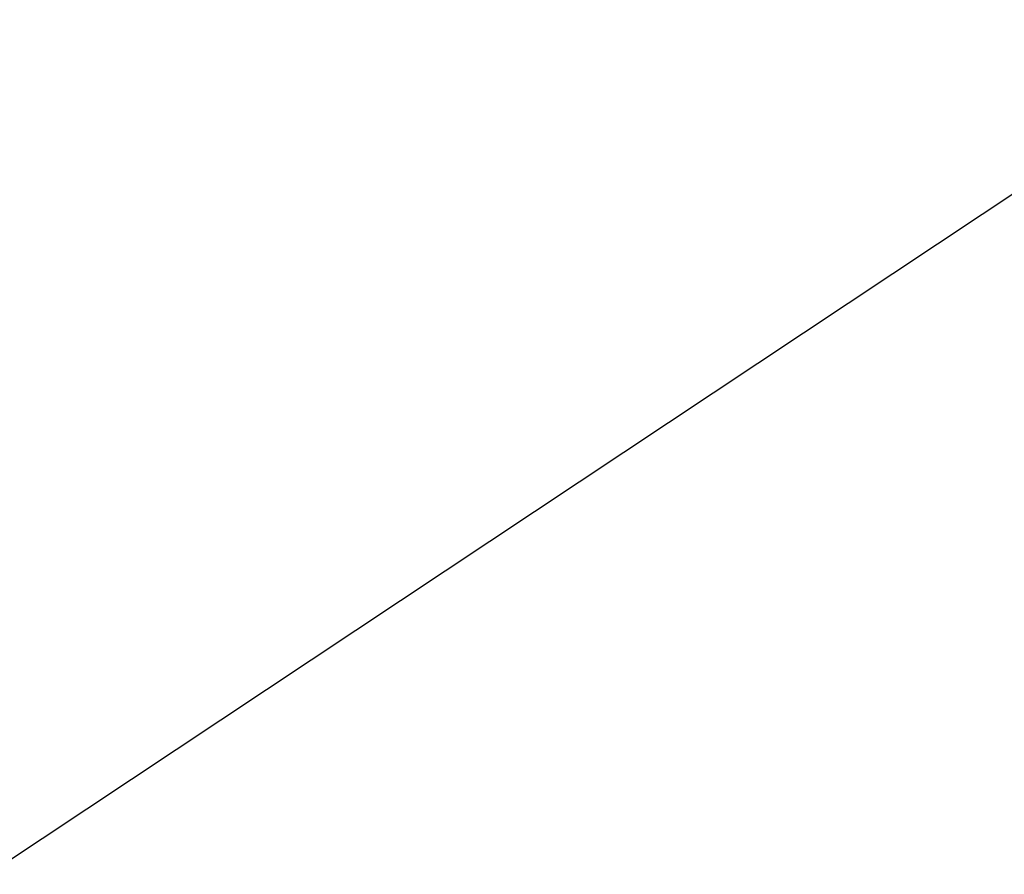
# Model space of a CAD drawing. Extents: x 0 to 370488, y 0 to 4202825.
# Tile 193 of 256: x 360284.1434 to 360284.2102, y 4200428.866 to 4200428.924. Entities that reach past the tile are written whole.
import ezdxf

# ---------------------------------------------------------------- set-up
doc = ezdxf.new("R2010")
doc.units = 0
doc.header["$LTSCALE"] = 0.5
doc.header["$MEASUREMENT"] = 0
doc.linetypes.add('CONTI', pattern=[0])
doc.layers.add('GORIZDEFAULT', color=32, linetype='CONTI')

msp = doc.modelspace()

# ---------------------------------------------------------------- linework, layer by layer
at = {"layer": 'GORIZDEFAULT', "color": 32}
msp.add_polyline3d([(360284.109657, 4200428.844973, 539.5), (360284.96, 4200429.410004, 539.5), (360286.53, 4200430.489998, 539.5), (360288.12, 4200431.610001, 539.5), (360289.68, 4200432.75, 539.5), (360291.18, 4200433.910004, 539.5), (360292.62, 4200435.07, 539.5), (360293.99, 4200436.220001, 539.5), (360295.26, 4200437.349998, 539.5), (360296.45, 4200438.449997, 539.5), (360297.53, 4200439.5, 539.5), (360298.5, 4200440.5, 539.5), (360299.35, 4200441.43, 539.5), (360300.12, 4200442.330002, 539.5), (360300.83, 4200443.220001, 539.5)], dxfattribs=at)
msp.add_polyline3d([(360284.109657, 4200428.844973, 539.5), (360284.96, 4200429.410004, 539.5), (360286.53, 4200430.489998, 539.5), (360288.12, 4200431.610001, 539.5), (360289.68, 4200432.75, 539.5), (360291.18, 4200433.910004, 539.5), (360292.62, 4200435.07, 539.5), (360293.99, 4200436.220001, 539.5), (360295.26, 4200437.349998, 539.5), (360296.45, 4200438.449997, 539.5), (360297.53, 4200439.5, 539.5), (360298.5, 4200440.5, 539.5), (360299.35, 4200441.43, 539.5), (360300.12, 4200442.330002, 539.5), (360300.83, 4200443.220001, 539.5)], dxfattribs=at)
msp.add_polyline3d([(360284.109657, 4200428.844973, 539.5), (360284.96, 4200429.410004, 539.5), (360286.53, 4200430.489998, 539.5), (360288.12, 4200431.610001, 539.5), (360289.68, 4200432.75, 539.5), (360291.18, 4200433.910004, 539.5), (360292.62, 4200435.07, 539.5), (360293.99, 4200436.220001, 539.5), (360295.26, 4200437.349998, 539.5), (360296.45, 4200438.449997, 539.5), (360297.53, 4200439.5, 539.5), (360298.5, 4200440.5, 539.5), (360299.35, 4200441.43, 539.5), (360300.12, 4200442.330002, 539.5), (360300.83, 4200443.220001, 539.5)], dxfattribs=at)
msp.add_polyline3d([(360284.109657, 4200428.844973, 539.5), (360284.96, 4200429.410004, 539.5), (360286.53, 4200430.489998, 539.5), (360288.12, 4200431.610001, 539.5), (360289.68, 4200432.75, 539.5), (360291.18, 4200433.910004, 539.5), (360292.62, 4200435.07, 539.5), (360293.99, 4200436.220001, 539.5), (360295.26, 4200437.349998, 539.5), (360296.45, 4200438.449997, 539.5), (360297.53, 4200439.5, 539.5), (360298.5, 4200440.5, 539.5), (360299.35, 4200441.43, 539.5), (360300.12, 4200442.330002, 539.5), (360300.83, 4200443.220001, 539.5)], dxfattribs=at)
msp.add_polyline3d([(360284.109657, 4200428.844973, 539.5), (360284.96, 4200429.410004, 539.5), (360286.53, 4200430.489998, 539.5), (360288.12, 4200431.610001, 539.5), (360289.68, 4200432.75, 539.5), (360291.18, 4200433.910004, 539.5), (360292.62, 4200435.07, 539.5), (360293.99, 4200436.220001, 539.5), (360295.26, 4200437.349998, 539.5), (360296.45, 4200438.449997, 539.5), (360297.53, 4200439.5, 539.5), (360298.5, 4200440.5, 539.5), (360299.35, 4200441.43, 539.5), (360300.12, 4200442.330002, 539.5), (360300.83, 4200443.220001, 539.5)], dxfattribs=at)
msp.add_polyline3d([(360284.109657, 4200428.844973, 539.5), (360284.96, 4200429.410004, 539.5), (360286.53, 4200430.489998, 539.5), (360288.12, 4200431.610001, 539.5), (360289.68, 4200432.75, 539.5), (360291.18, 4200433.910004, 539.5), (360292.62, 4200435.07, 539.5), (360293.99, 4200436.220001, 539.5), (360295.26, 4200437.349998, 539.5), (360296.45, 4200438.449997, 539.5), (360297.53, 4200439.5, 539.5), (360298.5, 4200440.5, 539.5), (360299.35, 4200441.43, 539.5), (360300.12, 4200442.330002, 539.5), (360300.83, 4200443.220001, 539.5)], dxfattribs=at)
msp.add_polyline3d([(360284.109657, 4200428.844973, 539.5), (360284.96, 4200429.410004, 539.5), (360286.53, 4200430.489998, 539.5), (360288.12, 4200431.610001, 539.5), (360289.68, 4200432.75, 539.5), (360291.18, 4200433.910004, 539.5), (360292.62, 4200435.07, 539.5), (360293.99, 4200436.220001, 539.5), (360295.26, 4200437.349998, 539.5), (360296.45, 4200438.449997, 539.5), (360297.53, 4200439.5, 539.5), (360298.5, 4200440.5, 539.5), (360299.35, 4200441.43, 539.5), (360300.12, 4200442.330002, 539.5), (360300.83, 4200443.220001, 539.5)], dxfattribs=at)
msp.add_polyline3d([(360284.109657, 4200428.844973, 539.5), (360284.96, 4200429.410004, 539.5), (360286.53, 4200430.489998, 539.5), (360288.12, 4200431.610001, 539.5), (360289.68, 4200432.75, 539.5), (360291.18, 4200433.910004, 539.5), (360292.62, 4200435.07, 539.5), (360293.99, 4200436.220001, 539.5), (360295.26, 4200437.349998, 539.5), (360296.45, 4200438.449997, 539.5), (360297.53, 4200439.5, 539.5), (360298.5, 4200440.5, 539.5), (360299.35, 4200441.43, 539.5), (360300.12, 4200442.330002, 539.5), (360300.83, 4200443.220001, 539.5)], dxfattribs=at)
msp.add_polyline3d([(360284.109657, 4200428.844973, 539.5), (360284.96, 4200429.410004, 539.5), (360286.53, 4200430.489998, 539.5), (360288.12, 4200431.610001, 539.5), (360289.68, 4200432.75, 539.5), (360291.18, 4200433.910004, 539.5), (360292.62, 4200435.07, 539.5), (360293.99, 4200436.220001, 539.5), (360295.26, 4200437.349998, 539.5), (360296.45, 4200438.449997, 539.5), (360297.53, 4200439.5, 539.5), (360298.5, 4200440.5, 539.5), (360299.35, 4200441.43, 539.5), (360300.12, 4200442.330002, 539.5), (360300.83, 4200443.220001, 539.5)], dxfattribs=at)
msp.add_polyline3d([(360284.109657, 4200428.844973, 539.5), (360284.96, 4200429.410004, 539.5), (360286.53, 4200430.489998, 539.5), (360288.12, 4200431.610001, 539.5), (360289.68, 4200432.75, 539.5), (360291.18, 4200433.910004, 539.5), (360292.62, 4200435.07, 539.5), (360293.99, 4200436.220001, 539.5), (360295.26, 4200437.349998, 539.5), (360296.45, 4200438.449997, 539.5), (360297.53, 4200439.5, 539.5), (360298.5, 4200440.5, 539.5), (360299.35, 4200441.43, 539.5), (360300.12, 4200442.330002, 539.5), (360300.83, 4200443.220001, 539.5)], dxfattribs=at)
msp.add_polyline3d([(360284.109657, 4200428.844973, 539.5), (360284.96, 4200429.410004, 539.5), (360286.53, 4200430.489998, 539.5), (360288.12, 4200431.610001, 539.5), (360289.68, 4200432.75, 539.5), (360291.18, 4200433.910004, 539.5), (360292.62, 4200435.07, 539.5), (360293.99, 4200436.220001, 539.5), (360295.26, 4200437.349998, 539.5), (360296.45, 4200438.449997, 539.5), (360297.53, 4200439.5, 539.5), (360298.5, 4200440.5, 539.5), (360299.35, 4200441.43, 539.5), (360300.12, 4200442.330002, 539.5), (360300.83, 4200443.220001, 539.5)], dxfattribs=at)
msp.add_polyline3d([(360284.109657, 4200428.844973, 539.5), (360284.96, 4200429.410004, 539.5), (360286.53, 4200430.489998, 539.5), (360288.12, 4200431.610001, 539.5), (360289.68, 4200432.75, 539.5), (360291.18, 4200433.910004, 539.5), (360292.62, 4200435.07, 539.5), (360293.99, 4200436.220001, 539.5), (360295.26, 4200437.349998, 539.5), (360296.45, 4200438.449997, 539.5), (360297.53, 4200439.5, 539.5), (360298.5, 4200440.5, 539.5), (360299.35, 4200441.43, 539.5), (360300.12, 4200442.330002, 539.5), (360300.83, 4200443.220001, 539.5)], dxfattribs=at)
msp.add_polyline3d([(360284.109657, 4200428.844973, 539.5), (360284.96, 4200429.410004, 539.5), (360286.53, 4200430.489998, 539.5), (360288.12, 4200431.610001, 539.5), (360289.68, 4200432.75, 539.5), (360291.18, 4200433.910004, 539.5), (360292.62, 4200435.07, 539.5), (360293.99, 4200436.220001, 539.5), (360295.26, 4200437.349998, 539.5), (360296.45, 4200438.449997, 539.5), (360297.53, 4200439.5, 539.5), (360298.5, 4200440.5, 539.5), (360299.35, 4200441.43, 539.5), (360300.12, 4200442.330002, 539.5), (360300.83, 4200443.220001, 539.5)], dxfattribs=at)
msp.add_polyline3d([(360284.109657, 4200428.844973, 539.5), (360284.96, 4200429.410004, 539.5), (360286.53, 4200430.489998, 539.5), (360288.12, 4200431.610001, 539.5), (360289.68, 4200432.75, 539.5), (360291.18, 4200433.910004, 539.5), (360292.62, 4200435.07, 539.5), (360293.99, 4200436.220001, 539.5), (360295.26, 4200437.349998, 539.5), (360296.45, 4200438.449997, 539.5), (360297.53, 4200439.5, 539.5), (360298.5, 4200440.5, 539.5), (360299.35, 4200441.43, 539.5), (360300.12, 4200442.330002, 539.5), (360300.83, 4200443.220001, 539.5)], dxfattribs=at)
msp.add_polyline3d([(360284.109657, 4200428.844973, 539.5), (360284.96, 4200429.410004, 539.5), (360286.53, 4200430.489998, 539.5), (360288.12, 4200431.610001, 539.5), (360289.68, 4200432.75, 539.5), (360291.18, 4200433.910004, 539.5), (360292.62, 4200435.07, 539.5), (360293.99, 4200436.220001, 539.5), (360295.26, 4200437.349998, 539.5), (360296.45, 4200438.449997, 539.5), (360297.53, 4200439.5, 539.5), (360298.5, 4200440.5, 539.5), (360299.35, 4200441.43, 539.5), (360300.12, 4200442.330002, 539.5), (360300.83, 4200443.220001, 539.5)], dxfattribs=at)
msp.add_polyline3d([(360284.109657, 4200428.844973, 539.5), (360284.96, 4200429.410004, 539.5), (360286.53, 4200430.489998, 539.5), (360288.12, 4200431.610001, 539.5), (360289.68, 4200432.75, 539.5), (360291.18, 4200433.910004, 539.5), (360292.62, 4200435.07, 539.5), (360293.99, 4200436.220001, 539.5), (360295.26, 4200437.349998, 539.5), (360296.45, 4200438.449997, 539.5), (360297.53, 4200439.5, 539.5), (360298.5, 4200440.5, 539.5), (360299.35, 4200441.43, 539.5), (360300.12, 4200442.330002, 539.5), (360300.83, 4200443.220001, 539.5)], dxfattribs=at)
msp.add_polyline3d([(360284.109657, 4200428.844973, 539.5), (360284.96, 4200429.410004, 539.5), (360286.53, 4200430.489998, 539.5), (360288.12, 4200431.610001, 539.5), (360289.68, 4200432.75, 539.5), (360291.18, 4200433.910004, 539.5), (360292.62, 4200435.07, 539.5), (360293.99, 4200436.220001, 539.5), (360295.26, 4200437.349998, 539.5), (360296.45, 4200438.449997, 539.5), (360297.53, 4200439.5, 539.5), (360298.5, 4200440.5, 539.5), (360299.35, 4200441.43, 539.5), (360300.12, 4200442.330002, 539.5), (360300.83, 4200443.220001, 539.5)], dxfattribs=at)
msp.add_polyline3d([(360284.109657, 4200428.844973, 539.5), (360284.96, 4200429.410004, 539.5), (360286.53, 4200430.489998, 539.5), (360288.12, 4200431.610001, 539.5), (360289.68, 4200432.75, 539.5), (360291.18, 4200433.910004, 539.5), (360292.62, 4200435.07, 539.5), (360293.99, 4200436.220001, 539.5), (360295.26, 4200437.349998, 539.5), (360296.45, 4200438.449997, 539.5), (360297.53, 4200439.5, 539.5), (360298.5, 4200440.5, 539.5), (360299.35, 4200441.43, 539.5), (360300.12, 4200442.330002, 539.5), (360300.83, 4200443.220001, 539.5)], dxfattribs=at)
msp.add_polyline3d([(360284.109657, 4200428.844973, 539.5), (360284.96, 4200429.410004, 539.5), (360286.53, 4200430.489998, 539.5), (360288.12, 4200431.610001, 539.5), (360289.68, 4200432.75, 539.5), (360291.18, 4200433.910004, 539.5), (360292.62, 4200435.07, 539.5), (360293.99, 4200436.220001, 539.5), (360295.26, 4200437.349998, 539.5), (360296.45, 4200438.449997, 539.5), (360297.53, 4200439.5, 539.5), (360298.5, 4200440.5, 539.5), (360299.35, 4200441.43, 539.5), (360300.12, 4200442.330002, 539.5), (360300.83, 4200443.220001, 539.5)], dxfattribs=at)
msp.add_polyline3d([(360284.109657, 4200428.844973, 539.5), (360284.96, 4200429.410004, 539.5), (360286.53, 4200430.489998, 539.5), (360288.12, 4200431.610001, 539.5), (360289.68, 4200432.75, 539.5), (360291.18, 4200433.910004, 539.5), (360292.62, 4200435.07, 539.5), (360293.99, 4200436.220001, 539.5), (360295.26, 4200437.349998, 539.5), (360296.45, 4200438.449997, 539.5), (360297.53, 4200439.5, 539.5), (360298.5, 4200440.5, 539.5), (360299.35, 4200441.43, 539.5), (360300.12, 4200442.330002, 539.5), (360300.83, 4200443.220001, 539.5)], dxfattribs=at)
msp.add_polyline3d([(360284.109657, 4200428.844973, 539.5), (360284.96, 4200429.410004, 539.5), (360286.53, 4200430.489998, 539.5), (360288.12, 4200431.610001, 539.5), (360289.68, 4200432.75, 539.5), (360291.18, 4200433.910004, 539.5), (360292.62, 4200435.07, 539.5), (360293.99, 4200436.220001, 539.5), (360295.26, 4200437.349998, 539.5), (360296.45, 4200438.449997, 539.5), (360297.53, 4200439.5, 539.5), (360298.5, 4200440.5, 539.5), (360299.35, 4200441.43, 539.5), (360300.12, 4200442.330002, 539.5), (360300.83, 4200443.220001, 539.5)], dxfattribs=at)
msp.add_polyline3d([(360284.109657, 4200428.844973, 539.5), (360284.96, 4200429.410004, 539.5), (360286.53, 4200430.489998, 539.5), (360288.12, 4200431.610001, 539.5), (360289.68, 4200432.75, 539.5), (360291.18, 4200433.910004, 539.5), (360292.62, 4200435.07, 539.5), (360293.99, 4200436.220001, 539.5), (360295.26, 4200437.349998, 539.5), (360296.45, 4200438.449997, 539.5), (360297.53, 4200439.5, 539.5), (360298.5, 4200440.5, 539.5), (360299.35, 4200441.43, 539.5), (360300.12, 4200442.330002, 539.5), (360300.83, 4200443.220001, 539.5)], dxfattribs=at)
msp.add_polyline3d([(360284.109657, 4200428.844973, 539.5), (360284.96, 4200429.410004, 539.5), (360286.53, 4200430.489998, 539.5), (360288.12, 4200431.610001, 539.5), (360289.68, 4200432.75, 539.5), (360291.18, 4200433.910004, 539.5), (360292.62, 4200435.07, 539.5), (360293.99, 4200436.220001, 539.5), (360295.26, 4200437.349998, 539.5), (360296.45, 4200438.449997, 539.5), (360297.53, 4200439.5, 539.5), (360298.5, 4200440.5, 539.5), (360299.35, 4200441.43, 539.5), (360300.12, 4200442.330002, 539.5), (360300.83, 4200443.220001, 539.5)], dxfattribs=at)
msp.add_polyline3d([(360284.109657, 4200428.844973, 539.5), (360284.96, 4200429.410004, 539.5), (360286.53, 4200430.489998, 539.5), (360288.12, 4200431.610001, 539.5), (360289.68, 4200432.75, 539.5), (360291.18, 4200433.910004, 539.5), (360292.62, 4200435.07, 539.5), (360293.99, 4200436.220001, 539.5), (360295.26, 4200437.349998, 539.5), (360296.45, 4200438.449997, 539.5), (360297.53, 4200439.5, 539.5), (360298.5, 4200440.5, 539.5), (360299.35, 4200441.43, 539.5), (360300.12, 4200442.330002, 539.5), (360300.83, 4200443.220001, 539.5)], dxfattribs=at)
msp.add_polyline3d([(360284.109657, 4200428.844973, 539.5), (360284.96, 4200429.410004, 539.5), (360286.53, 4200430.489998, 539.5), (360288.12, 4200431.610001, 539.5), (360289.68, 4200432.75, 539.5), (360291.18, 4200433.910004, 539.5), (360292.62, 4200435.07, 539.5), (360293.99, 4200436.220001, 539.5), (360295.26, 4200437.349998, 539.5), (360296.45, 4200438.449997, 539.5), (360297.53, 4200439.5, 539.5), (360298.5, 4200440.5, 539.5), (360299.35, 4200441.43, 539.5), (360300.12, 4200442.330002, 539.5), (360300.83, 4200443.220001, 539.5)], dxfattribs=at)
msp.add_polyline3d([(360284.109657, 4200428.844973, 539.5), (360284.96, 4200429.410004, 539.5), (360286.53, 4200430.489998, 539.5), (360288.12, 4200431.610001, 539.5), (360289.68, 4200432.75, 539.5), (360291.18, 4200433.910004, 539.5), (360292.62, 4200435.07, 539.5), (360293.99, 4200436.220001, 539.5), (360295.26, 4200437.349998, 539.5), (360296.45, 4200438.449997, 539.5), (360297.53, 4200439.5, 539.5), (360298.5, 4200440.5, 539.5), (360299.35, 4200441.43, 539.5), (360300.12, 4200442.330002, 539.5), (360300.83, 4200443.220001, 539.5)], dxfattribs=at)
msp.add_polyline3d([(360284.109657, 4200428.844973, 539.5), (360284.96, 4200429.410004, 539.5), (360286.53, 4200430.489998, 539.5), (360288.12, 4200431.610001, 539.5), (360289.68, 4200432.75, 539.5), (360291.18, 4200433.910004, 539.5), (360292.62, 4200435.07, 539.5), (360293.99, 4200436.220001, 539.5), (360295.26, 4200437.349998, 539.5), (360296.45, 4200438.449997, 539.5), (360297.53, 4200439.5, 539.5), (360298.5, 4200440.5, 539.5), (360299.35, 4200441.43, 539.5), (360300.12, 4200442.330002, 539.5), (360300.83, 4200443.220001, 539.5)], dxfattribs=at)
msp.add_polyline3d([(360284.109657, 4200428.844973, 539.5), (360284.96, 4200429.410004, 539.5), (360286.53, 4200430.489998, 539.5), (360288.12, 4200431.610001, 539.5), (360289.68, 4200432.75, 539.5), (360291.18, 4200433.910004, 539.5), (360292.62, 4200435.07, 539.5), (360293.99, 4200436.220001, 539.5), (360295.26, 4200437.349998, 539.5), (360296.45, 4200438.449997, 539.5), (360297.53, 4200439.5, 539.5), (360298.5, 4200440.5, 539.5), (360299.35, 4200441.43, 539.5), (360300.12, 4200442.330002, 539.5), (360300.83, 4200443.220001, 539.5)], dxfattribs=at)
msp.add_polyline3d([(360284.109657, 4200428.844973, 539.5), (360284.96, 4200429.410004, 539.5), (360286.53, 4200430.489998, 539.5), (360288.12, 4200431.610001, 539.5), (360289.68, 4200432.75, 539.5), (360291.18, 4200433.910004, 539.5), (360292.62, 4200435.07, 539.5), (360293.99, 4200436.220001, 539.5), (360295.26, 4200437.349998, 539.5), (360296.45, 4200438.449997, 539.5), (360297.53, 4200439.5, 539.5), (360298.5, 4200440.5, 539.5), (360299.35, 4200441.43, 539.5), (360300.12, 4200442.330002, 539.5), (360300.83, 4200443.220001, 539.5)], dxfattribs=at)
msp.add_polyline3d([(360284.109657, 4200428.844973, 539.5), (360284.96, 4200429.410004, 539.5), (360286.53, 4200430.489998, 539.5), (360288.12, 4200431.610001, 539.5), (360289.68, 4200432.75, 539.5), (360291.18, 4200433.910004, 539.5), (360292.62, 4200435.07, 539.5), (360293.99, 4200436.220001, 539.5), (360295.26, 4200437.349998, 539.5), (360296.45, 4200438.449997, 539.5), (360297.53, 4200439.5, 539.5), (360298.5, 4200440.5, 539.5), (360299.35, 4200441.43, 539.5), (360300.12, 4200442.330002, 539.5), (360300.83, 4200443.220001, 539.5)], dxfattribs=at)
msp.add_polyline3d([(360284.109657, 4200428.844973, 539.5), (360284.96, 4200429.410004, 539.5), (360286.53, 4200430.489998, 539.5), (360288.12, 4200431.610001, 539.5), (360289.68, 4200432.75, 539.5), (360291.18, 4200433.910004, 539.5), (360292.62, 4200435.07, 539.5), (360293.99, 4200436.220001, 539.5), (360295.26, 4200437.349998, 539.5), (360296.45, 4200438.449997, 539.5), (360297.53, 4200439.5, 539.5), (360298.5, 4200440.5, 539.5), (360299.35, 4200441.43, 539.5), (360300.12, 4200442.330002, 539.5), (360300.83, 4200443.220001, 539.5)], dxfattribs=at)
msp.add_polyline3d([(360284.109657, 4200428.844973, 539.5), (360284.96, 4200429.410004, 539.5), (360286.53, 4200430.489998, 539.5), (360288.12, 4200431.610001, 539.5), (360289.68, 4200432.75, 539.5), (360291.18, 4200433.910004, 539.5), (360292.62, 4200435.07, 539.5), (360293.99, 4200436.220001, 539.5), (360295.26, 4200437.349998, 539.5), (360296.45, 4200438.449997, 539.5), (360297.53, 4200439.5, 539.5), (360298.5, 4200440.5, 539.5), (360299.35, 4200441.43, 539.5), (360300.12, 4200442.330002, 539.5), (360300.83, 4200443.220001, 539.5)], dxfattribs=at)
msp.add_polyline3d([(360284.109657, 4200428.844973, 539.5), (360284.96, 4200429.410004, 539.5), (360286.53, 4200430.489998, 539.5), (360288.12, 4200431.610001, 539.5), (360289.68, 4200432.75, 539.5), (360291.18, 4200433.910004, 539.5), (360292.62, 4200435.07, 539.5), (360293.99, 4200436.220001, 539.5), (360295.26, 4200437.349998, 539.5), (360296.45, 4200438.449997, 539.5), (360297.53, 4200439.5, 539.5), (360298.5, 4200440.5, 539.5), (360299.35, 4200441.43, 539.5), (360300.12, 4200442.330002, 539.5), (360300.83, 4200443.220001, 539.5)], dxfattribs=at)
msp.add_polyline3d([(360284.109657, 4200428.844973, 539.5), (360284.96, 4200429.410004, 539.5), (360286.53, 4200430.489998, 539.5), (360288.12, 4200431.610001, 539.5), (360289.68, 4200432.75, 539.5), (360291.18, 4200433.910004, 539.5), (360292.62, 4200435.07, 539.5), (360293.99, 4200436.220001, 539.5), (360295.26, 4200437.349998, 539.5), (360296.45, 4200438.449997, 539.5), (360297.53, 4200439.5, 539.5), (360298.5, 4200440.5, 539.5), (360299.35, 4200441.43, 539.5), (360300.12, 4200442.330002, 539.5), (360300.83, 4200443.220001, 539.5)], dxfattribs=at)
msp.add_polyline3d([(360284.109657, 4200428.844973, 539.5), (360284.96, 4200429.410004, 539.5), (360286.53, 4200430.489998, 539.5), (360288.12, 4200431.610001, 539.5), (360289.68, 4200432.75, 539.5), (360291.18, 4200433.910004, 539.5), (360292.62, 4200435.07, 539.5), (360293.99, 4200436.220001, 539.5), (360295.26, 4200437.349998, 539.5), (360296.45, 4200438.449997, 539.5), (360297.53, 4200439.5, 539.5), (360298.5, 4200440.5, 539.5), (360299.35, 4200441.43, 539.5), (360300.12, 4200442.330002, 539.5), (360300.83, 4200443.220001, 539.5)], dxfattribs=at)
msp.add_polyline3d([(360284.109657, 4200428.844973, 539.5), (360284.96, 4200429.410004, 539.5), (360286.53, 4200430.489998, 539.5), (360288.12, 4200431.610001, 539.5), (360289.68, 4200432.75, 539.5), (360291.18, 4200433.910004, 539.5), (360292.62, 4200435.07, 539.5), (360293.99, 4200436.220001, 539.5), (360295.26, 4200437.349998, 539.5), (360296.45, 4200438.449997, 539.5), (360297.53, 4200439.5, 539.5), (360298.5, 4200440.5, 539.5), (360299.35, 4200441.43, 539.5), (360300.12, 4200442.330002, 539.5), (360300.83, 4200443.220001, 539.5)], dxfattribs=at)
msp.add_polyline3d([(360284.109657, 4200428.844973, 539.5), (360284.96, 4200429.410004, 539.5), (360286.53, 4200430.489998, 539.5), (360288.12, 4200431.610001, 539.5), (360289.68, 4200432.75, 539.5), (360291.18, 4200433.910004, 539.5), (360292.62, 4200435.07, 539.5), (360293.99, 4200436.220001, 539.5), (360295.26, 4200437.349998, 539.5), (360296.45, 4200438.449997, 539.5), (360297.53, 4200439.5, 539.5), (360298.5, 4200440.5, 539.5), (360299.35, 4200441.43, 539.5), (360300.12, 4200442.330002, 539.5), (360300.83, 4200443.220001, 539.5)], dxfattribs=at)
msp.add_polyline3d([(360284.109657, 4200428.844973, 539.5), (360284.96, 4200429.410004, 539.5), (360286.53, 4200430.489998, 539.5), (360288.12, 4200431.610001, 539.5), (360289.68, 4200432.75, 539.5), (360291.18, 4200433.910004, 539.5), (360292.62, 4200435.07, 539.5), (360293.99, 4200436.220001, 539.5), (360295.26, 4200437.349998, 539.5), (360296.45, 4200438.449997, 539.5), (360297.53, 4200439.5, 539.5), (360298.5, 4200440.5, 539.5), (360299.35, 4200441.43, 539.5), (360300.12, 4200442.330002, 539.5), (360300.83, 4200443.220001, 539.5)], dxfattribs=at)
msp.add_polyline3d([(360284.109657, 4200428.844973, 539.5), (360284.96, 4200429.410004, 539.5), (360286.53, 4200430.489998, 539.5), (360288.12, 4200431.610001, 539.5), (360289.68, 4200432.75, 539.5), (360291.18, 4200433.910004, 539.5), (360292.62, 4200435.07, 539.5), (360293.99, 4200436.220001, 539.5), (360295.26, 4200437.349998, 539.5), (360296.45, 4200438.449997, 539.5), (360297.53, 4200439.5, 539.5), (360298.5, 4200440.5, 539.5), (360299.35, 4200441.43, 539.5), (360300.12, 4200442.330002, 539.5), (360300.83, 4200443.220001, 539.5)], dxfattribs=at)
msp.add_polyline3d([(360284.109657, 4200428.844973, 539.5), (360284.96, 4200429.410004, 539.5), (360286.53, 4200430.489998, 539.5), (360288.12, 4200431.610001, 539.5), (360289.68, 4200432.75, 539.5), (360291.18, 4200433.910004, 539.5), (360292.62, 4200435.07, 539.5), (360293.99, 4200436.220001, 539.5), (360295.26, 4200437.349998, 539.5), (360296.45, 4200438.449997, 539.5), (360297.53, 4200439.5, 539.5), (360298.5, 4200440.5, 539.5), (360299.35, 4200441.43, 539.5), (360300.12, 4200442.330002, 539.5), (360300.83, 4200443.220001, 539.5)], dxfattribs=at)
msp.add_polyline3d([(360284.109657, 4200428.844973, 539.5), (360284.96, 4200429.410004, 539.5), (360286.53, 4200430.489998, 539.5), (360288.12, 4200431.610001, 539.5), (360289.68, 4200432.75, 539.5), (360291.18, 4200433.910004, 539.5), (360292.62, 4200435.07, 539.5), (360293.99, 4200436.220001, 539.5), (360295.26, 4200437.349998, 539.5), (360296.45, 4200438.449997, 539.5), (360297.53, 4200439.5, 539.5), (360298.5, 4200440.5, 539.5), (360299.35, 4200441.43, 539.5), (360300.12, 4200442.330002, 539.5), (360300.83, 4200443.220001, 539.5)], dxfattribs=at)
msp.add_polyline3d([(360284.109657, 4200428.844973, 539.5), (360284.96, 4200429.410004, 539.5), (360286.53, 4200430.489998, 539.5), (360288.12, 4200431.610001, 539.5), (360289.68, 4200432.75, 539.5), (360291.18, 4200433.910004, 539.5), (360292.62, 4200435.07, 539.5), (360293.99, 4200436.220001, 539.5), (360295.26, 4200437.349998, 539.5), (360296.45, 4200438.449997, 539.5), (360297.53, 4200439.5, 539.5), (360298.5, 4200440.5, 539.5), (360299.35, 4200441.43, 539.5), (360300.12, 4200442.330002, 539.5), (360300.83, 4200443.220001, 539.5)], dxfattribs=at)
msp.add_polyline3d([(360284.109657, 4200428.844973, 539.5), (360284.96, 4200429.410004, 539.5), (360286.53, 4200430.489998, 539.5), (360288.12, 4200431.610001, 539.5), (360289.68, 4200432.75, 539.5), (360291.18, 4200433.910004, 539.5), (360292.62, 4200435.07, 539.5), (360293.99, 4200436.220001, 539.5), (360295.26, 4200437.349998, 539.5), (360296.45, 4200438.449997, 539.5), (360297.53, 4200439.5, 539.5), (360298.5, 4200440.5, 539.5), (360299.35, 4200441.43, 539.5), (360300.12, 4200442.330002, 539.5), (360300.83, 4200443.220001, 539.5)], dxfattribs=at)
msp.add_polyline3d([(360284.109657, 4200428.844973, 539.5), (360284.96, 4200429.410004, 539.5), (360286.53, 4200430.489998, 539.5), (360288.12, 4200431.610001, 539.5), (360289.68, 4200432.75, 539.5), (360291.18, 4200433.910004, 539.5), (360292.62, 4200435.07, 539.5), (360293.99, 4200436.220001, 539.5), (360295.26, 4200437.349998, 539.5), (360296.45, 4200438.449997, 539.5), (360297.53, 4200439.5, 539.5), (360298.5, 4200440.5, 539.5), (360299.35, 4200441.43, 539.5), (360300.12, 4200442.330002, 539.5), (360300.83, 4200443.220001, 539.5)], dxfattribs=at)
msp.add_polyline3d([(360284.109657, 4200428.844973, 539.5), (360284.96, 4200429.410004, 539.5), (360286.53, 4200430.489998, 539.5), (360288.12, 4200431.610001, 539.5), (360289.68, 4200432.75, 539.5), (360291.18, 4200433.910004, 539.5), (360292.62, 4200435.07, 539.5), (360293.99, 4200436.220001, 539.5), (360295.26, 4200437.349998, 539.5), (360296.45, 4200438.449997, 539.5), (360297.53, 4200439.5, 539.5), (360298.5, 4200440.5, 539.5), (360299.35, 4200441.43, 539.5), (360300.12, 4200442.330002, 539.5), (360300.83, 4200443.220001, 539.5)], dxfattribs=at)
msp.add_polyline3d([(360284.109657, 4200428.844973, 539.5), (360284.96, 4200429.410004, 539.5), (360286.53, 4200430.489998, 539.5), (360288.12, 4200431.610001, 539.5), (360289.68, 4200432.75, 539.5), (360291.18, 4200433.910004, 539.5), (360292.62, 4200435.07, 539.5), (360293.99, 4200436.220001, 539.5), (360295.26, 4200437.349998, 539.5), (360296.45, 4200438.449997, 539.5), (360297.53, 4200439.5, 539.5), (360298.5, 4200440.5, 539.5), (360299.35, 4200441.43, 539.5), (360300.12, 4200442.330002, 539.5), (360300.83, 4200443.220001, 539.5)], dxfattribs=at)
msp.add_polyline3d([(360284.109657, 4200428.844973, 539.5), (360284.96, 4200429.410004, 539.5), (360286.53, 4200430.489998, 539.5), (360288.12, 4200431.610001, 539.5), (360289.68, 4200432.75, 539.5), (360291.18, 4200433.910004, 539.5), (360292.62, 4200435.07, 539.5), (360293.99, 4200436.220001, 539.5), (360295.26, 4200437.349998, 539.5), (360296.45, 4200438.449997, 539.5), (360297.53, 4200439.5, 539.5), (360298.5, 4200440.5, 539.5), (360299.35, 4200441.43, 539.5), (360300.12, 4200442.330002, 539.5), (360300.83, 4200443.220001, 539.5)], dxfattribs=at)
msp.add_polyline3d([(360284.109657, 4200428.844973, 539.5), (360284.96, 4200429.410004, 539.5), (360286.53, 4200430.489998, 539.5), (360288.12, 4200431.610001, 539.5), (360289.68, 4200432.75, 539.5), (360291.18, 4200433.910004, 539.5), (360292.62, 4200435.07, 539.5), (360293.99, 4200436.220001, 539.5), (360295.26, 4200437.349998, 539.5), (360296.45, 4200438.449997, 539.5), (360297.53, 4200439.5, 539.5), (360298.5, 4200440.5, 539.5), (360299.35, 4200441.43, 539.5), (360300.12, 4200442.330002, 539.5), (360300.83, 4200443.220001, 539.5)], dxfattribs=at)
msp.add_polyline3d([(360284.109657, 4200428.844973, 539.5), (360284.96, 4200429.410004, 539.5), (360286.53, 4200430.489998, 539.5), (360288.12, 4200431.610001, 539.5), (360289.68, 4200432.75, 539.5), (360291.18, 4200433.910004, 539.5), (360292.62, 4200435.07, 539.5), (360293.99, 4200436.220001, 539.5), (360295.26, 4200437.349998, 539.5), (360296.45, 4200438.449997, 539.5), (360297.53, 4200439.5, 539.5), (360298.5, 4200440.5, 539.5), (360299.35, 4200441.43, 539.5), (360300.12, 4200442.330002, 539.5), (360300.83, 4200443.220001, 539.5)], dxfattribs=at)
msp.add_polyline3d([(360284.109657, 4200428.844973, 539.5), (360284.96, 4200429.410004, 539.5), (360286.53, 4200430.489998, 539.5), (360288.12, 4200431.610001, 539.5), (360289.68, 4200432.75, 539.5), (360291.18, 4200433.910004, 539.5), (360292.62, 4200435.07, 539.5), (360293.99, 4200436.220001, 539.5), (360295.26, 4200437.349998, 539.5), (360296.45, 4200438.449997, 539.5), (360297.53, 4200439.5, 539.5), (360298.5, 4200440.5, 539.5), (360299.35, 4200441.43, 539.5), (360300.12, 4200442.330002, 539.5), (360300.83, 4200443.220001, 539.5)], dxfattribs=at)
msp.add_polyline3d([(360284.109657, 4200428.844973, 539.5), (360284.96, 4200429.410004, 539.5), (360286.53, 4200430.489998, 539.5), (360288.12, 4200431.610001, 539.5), (360289.68, 4200432.75, 539.5), (360291.18, 4200433.910004, 539.5), (360292.62, 4200435.07, 539.5), (360293.99, 4200436.220001, 539.5), (360295.26, 4200437.349998, 539.5), (360296.45, 4200438.449997, 539.5), (360297.53, 4200439.5, 539.5), (360298.5, 4200440.5, 539.5), (360299.35, 4200441.43, 539.5), (360300.12, 4200442.330002, 539.5), (360300.83, 4200443.220001, 539.5)], dxfattribs=at)
msp.add_polyline3d([(360284.109657, 4200428.844973, 539.5), (360284.96, 4200429.410004, 539.5), (360286.53, 4200430.489998, 539.5), (360288.12, 4200431.610001, 539.5), (360289.68, 4200432.75, 539.5), (360291.18, 4200433.910004, 539.5), (360292.62, 4200435.07, 539.5), (360293.99, 4200436.220001, 539.5), (360295.26, 4200437.349998, 539.5), (360296.45, 4200438.449997, 539.5), (360297.53, 4200439.5, 539.5), (360298.5, 4200440.5, 539.5), (360299.35, 4200441.43, 539.5), (360300.12, 4200442.330002, 539.5), (360300.83, 4200443.220001, 539.5)], dxfattribs=at)
msp.add_polyline3d([(360284.109657, 4200428.844973, 539.5), (360284.96, 4200429.410004, 539.5), (360286.53, 4200430.489998, 539.5), (360288.12, 4200431.610001, 539.5), (360289.68, 4200432.75, 539.5), (360291.18, 4200433.910004, 539.5), (360292.62, 4200435.07, 539.5), (360293.99, 4200436.220001, 539.5), (360295.26, 4200437.349998, 539.5), (360296.45, 4200438.449997, 539.5), (360297.53, 4200439.5, 539.5), (360298.5, 4200440.5, 539.5), (360299.35, 4200441.43, 539.5), (360300.12, 4200442.330002, 539.5), (360300.83, 4200443.220001, 539.5)], dxfattribs=at)
msp.add_polyline3d([(360284.109657, 4200428.844973, 539.5), (360284.96, 4200429.410004, 539.5), (360286.53, 4200430.489998, 539.5), (360288.12, 4200431.610001, 539.5), (360289.68, 4200432.75, 539.5), (360291.18, 4200433.910004, 539.5), (360292.62, 4200435.07, 539.5), (360293.99, 4200436.220001, 539.5), (360295.26, 4200437.349998, 539.5), (360296.45, 4200438.449997, 539.5), (360297.53, 4200439.5, 539.5), (360298.5, 4200440.5, 539.5), (360299.35, 4200441.43, 539.5), (360300.12, 4200442.330002, 539.5), (360300.83, 4200443.220001, 539.5)], dxfattribs=at)
msp.add_polyline3d([(360284.109657, 4200428.844973, 539.5), (360284.96, 4200429.410004, 539.5), (360286.53, 4200430.489998, 539.5), (360288.12, 4200431.610001, 539.5), (360289.68, 4200432.75, 539.5), (360291.18, 4200433.910004, 539.5), (360292.62, 4200435.07, 539.5), (360293.99, 4200436.220001, 539.5), (360295.26, 4200437.349998, 539.5), (360296.45, 4200438.449997, 539.5), (360297.53, 4200439.5, 539.5), (360298.5, 4200440.5, 539.5), (360299.35, 4200441.43, 539.5), (360300.12, 4200442.330002, 539.5), (360300.83, 4200443.220001, 539.5)], dxfattribs=at)
msp.add_polyline3d([(360284.109657, 4200428.844973, 539.5), (360284.96, 4200429.410004, 539.5), (360286.53, 4200430.489998, 539.5), (360288.12, 4200431.610001, 539.5), (360289.68, 4200432.75, 539.5), (360291.18, 4200433.910004, 539.5), (360292.62, 4200435.07, 539.5), (360293.99, 4200436.220001, 539.5), (360295.26, 4200437.349998, 539.5), (360296.45, 4200438.449997, 539.5), (360297.53, 4200439.5, 539.5), (360298.5, 4200440.5, 539.5), (360299.35, 4200441.43, 539.5), (360300.12, 4200442.330002, 539.5), (360300.83, 4200443.220001, 539.5)], dxfattribs=at)
msp.add_polyline3d([(360284.109657, 4200428.844973, 539.5), (360284.96, 4200429.410004, 539.5), (360286.53, 4200430.489998, 539.5), (360288.12, 4200431.610001, 539.5), (360289.68, 4200432.75, 539.5), (360291.18, 4200433.910004, 539.5), (360292.62, 4200435.07, 539.5), (360293.99, 4200436.220001, 539.5), (360295.26, 4200437.349998, 539.5), (360296.45, 4200438.449997, 539.5), (360297.53, 4200439.5, 539.5), (360298.5, 4200440.5, 539.5), (360299.35, 4200441.43, 539.5), (360300.12, 4200442.330002, 539.5), (360300.83, 4200443.220001, 539.5)], dxfattribs=at)
msp.add_polyline3d([(360284.109657, 4200428.844973, 539.5), (360284.96, 4200429.410004, 539.5), (360286.53, 4200430.489998, 539.5), (360288.12, 4200431.610001, 539.5), (360289.68, 4200432.75, 539.5), (360291.18, 4200433.910004, 539.5), (360292.62, 4200435.07, 539.5), (360293.99, 4200436.220001, 539.5), (360295.26, 4200437.349998, 539.5), (360296.45, 4200438.449997, 539.5), (360297.53, 4200439.5, 539.5), (360298.5, 4200440.5, 539.5), (360299.35, 4200441.43, 539.5), (360300.12, 4200442.330002, 539.5), (360300.83, 4200443.220001, 539.5)], dxfattribs=at)
msp.add_polyline3d([(360284.109657, 4200428.844973, 539.5), (360284.96, 4200429.410004, 539.5), (360286.53, 4200430.489998, 539.5), (360288.12, 4200431.610001, 539.5), (360289.68, 4200432.75, 539.5), (360291.18, 4200433.910004, 539.5), (360292.62, 4200435.07, 539.5), (360293.99, 4200436.220001, 539.5), (360295.26, 4200437.349998, 539.5), (360296.45, 4200438.449997, 539.5), (360297.53, 4200439.5, 539.5), (360298.5, 4200440.5, 539.5), (360299.35, 4200441.43, 539.5), (360300.12, 4200442.330002, 539.5), (360300.83, 4200443.220001, 539.5)], dxfattribs=at)
msp.add_polyline3d([(360284.109657, 4200428.844973, 539.5), (360284.96, 4200429.410004, 539.5), (360286.53, 4200430.489998, 539.5), (360288.12, 4200431.610001, 539.5), (360289.68, 4200432.75, 539.5), (360291.18, 4200433.910004, 539.5), (360292.62, 4200435.07, 539.5), (360293.99, 4200436.220001, 539.5), (360295.26, 4200437.349998, 539.5), (360296.45, 4200438.449997, 539.5), (360297.53, 4200439.5, 539.5), (360298.5, 4200440.5, 539.5), (360299.35, 4200441.43, 539.5), (360300.12, 4200442.330002, 539.5), (360300.83, 4200443.220001, 539.5)], dxfattribs=at)
msp.add_polyline3d([(360284.109657, 4200428.844973, 539.5), (360284.96, 4200429.410004, 539.5), (360286.53, 4200430.489998, 539.5), (360288.12, 4200431.610001, 539.5), (360289.68, 4200432.75, 539.5), (360291.18, 4200433.910004, 539.5), (360292.62, 4200435.07, 539.5), (360293.99, 4200436.220001, 539.5), (360295.26, 4200437.349998, 539.5), (360296.45, 4200438.449997, 539.5), (360297.53, 4200439.5, 539.5), (360298.5, 4200440.5, 539.5), (360299.35, 4200441.43, 539.5), (360300.12, 4200442.330002, 539.5), (360300.83, 4200443.220001, 539.5)], dxfattribs=at)
msp.add_polyline3d([(360284.109657, 4200428.844973, 539.5), (360284.96, 4200429.410004, 539.5), (360286.53, 4200430.489998, 539.5), (360288.12, 4200431.610001, 539.5), (360289.68, 4200432.75, 539.5), (360291.18, 4200433.910004, 539.5), (360292.62, 4200435.07, 539.5), (360293.99, 4200436.220001, 539.5), (360295.26, 4200437.349998, 539.5), (360296.45, 4200438.449997, 539.5), (360297.53, 4200439.5, 539.5), (360298.5, 4200440.5, 539.5), (360299.35, 4200441.43, 539.5), (360300.12, 4200442.330002, 539.5), (360300.83, 4200443.220001, 539.5)], dxfattribs=at)
msp.add_polyline3d([(360284.109657, 4200428.844973, 539.5), (360284.96, 4200429.410004, 539.5), (360286.53, 4200430.489998, 539.5), (360288.12, 4200431.610001, 539.5), (360289.68, 4200432.75, 539.5), (360291.18, 4200433.910004, 539.5), (360292.62, 4200435.07, 539.5), (360293.99, 4200436.220001, 539.5), (360295.26, 4200437.349998, 539.5), (360296.45, 4200438.449997, 539.5), (360297.53, 4200439.5, 539.5), (360298.5, 4200440.5, 539.5), (360299.35, 4200441.43, 539.5), (360300.12, 4200442.330002, 539.5), (360300.83, 4200443.220001, 539.5)], dxfattribs=at)
msp.add_polyline3d([(360284.109657, 4200428.844973, 539.5), (360284.96, 4200429.410004, 539.5), (360286.53, 4200430.489998, 539.5), (360288.12, 4200431.610001, 539.5), (360289.68, 4200432.75, 539.5), (360291.18, 4200433.910004, 539.5), (360292.62, 4200435.07, 539.5), (360293.99, 4200436.220001, 539.5), (360295.26, 4200437.349998, 539.5), (360296.45, 4200438.449997, 539.5), (360297.53, 4200439.5, 539.5), (360298.5, 4200440.5, 539.5), (360299.35, 4200441.43, 539.5), (360300.12, 4200442.330002, 539.5), (360300.83, 4200443.220001, 539.5)], dxfattribs=at)
msp.add_polyline3d([(360284.109657, 4200428.844973, 539.5), (360284.96, 4200429.410004, 539.5), (360286.53, 4200430.489998, 539.5), (360288.12, 4200431.610001, 539.5), (360289.68, 4200432.75, 539.5), (360291.18, 4200433.910004, 539.5), (360292.62, 4200435.07, 539.5), (360293.99, 4200436.220001, 539.5), (360295.26, 4200437.349998, 539.5), (360296.45, 4200438.449997, 539.5), (360297.53, 4200439.5, 539.5), (360298.5, 4200440.5, 539.5), (360299.35, 4200441.43, 539.5), (360300.12, 4200442.330002, 539.5), (360300.83, 4200443.220001, 539.5)], dxfattribs=at)
msp.add_polyline3d([(360284.109657, 4200428.844973, 539.5), (360284.96, 4200429.410004, 539.5), (360286.53, 4200430.489998, 539.5), (360288.12, 4200431.610001, 539.5), (360289.68, 4200432.75, 539.5), (360291.18, 4200433.910004, 539.5), (360292.62, 4200435.07, 539.5), (360293.99, 4200436.220001, 539.5), (360295.26, 4200437.349998, 539.5), (360296.45, 4200438.449997, 539.5), (360297.53, 4200439.5, 539.5), (360298.5, 4200440.5, 539.5), (360299.35, 4200441.43, 539.5), (360300.12, 4200442.330002, 539.5), (360300.83, 4200443.220001, 539.5)], dxfattribs=at)
msp.add_polyline3d([(360284.109657, 4200428.844973, 539.5), (360284.96, 4200429.410004, 539.5), (360286.53, 4200430.489998, 539.5), (360288.12, 4200431.610001, 539.5), (360289.68, 4200432.75, 539.5), (360291.18, 4200433.910004, 539.5), (360292.62, 4200435.07, 539.5), (360293.99, 4200436.220001, 539.5), (360295.26, 4200437.349998, 539.5), (360296.45, 4200438.449997, 539.5), (360297.53, 4200439.5, 539.5), (360298.5, 4200440.5, 539.5), (360299.35, 4200441.43, 539.5), (360300.12, 4200442.330002, 539.5), (360300.83, 4200443.220001, 539.5)], dxfattribs=at)
msp.add_polyline3d([(360284.109657, 4200428.844973, 539.5), (360284.96, 4200429.410004, 539.5), (360286.53, 4200430.489998, 539.5), (360288.12, 4200431.610001, 539.5), (360289.68, 4200432.75, 539.5), (360291.18, 4200433.910004, 539.5), (360292.62, 4200435.07, 539.5), (360293.99, 4200436.220001, 539.5), (360295.26, 4200437.349998, 539.5), (360296.45, 4200438.449997, 539.5), (360297.53, 4200439.5, 539.5), (360298.5, 4200440.5, 539.5), (360299.35, 4200441.43, 539.5), (360300.12, 4200442.330002, 539.5), (360300.83, 4200443.220001, 539.5)], dxfattribs=at)
msp.add_polyline3d([(360284.109657, 4200428.844973, 539.5), (360284.96, 4200429.410004, 539.5), (360286.53, 4200430.489998, 539.5), (360288.12, 4200431.610001, 539.5), (360289.68, 4200432.75, 539.5), (360291.18, 4200433.910004, 539.5), (360292.62, 4200435.07, 539.5), (360293.99, 4200436.220001, 539.5), (360295.26, 4200437.349998, 539.5), (360296.45, 4200438.449997, 539.5), (360297.53, 4200439.5, 539.5), (360298.5, 4200440.5, 539.5), (360299.35, 4200441.43, 539.5), (360300.12, 4200442.330002, 539.5), (360300.83, 4200443.220001, 539.5)], dxfattribs=at)
msp.add_polyline3d([(360284.109657, 4200428.844973, 539.5), (360284.96, 4200429.410004, 539.5), (360286.53, 4200430.489998, 539.5), (360288.12, 4200431.610001, 539.5), (360289.68, 4200432.75, 539.5), (360291.18, 4200433.910004, 539.5), (360292.62, 4200435.07, 539.5), (360293.99, 4200436.220001, 539.5), (360295.26, 4200437.349998, 539.5), (360296.45, 4200438.449997, 539.5), (360297.53, 4200439.5, 539.5), (360298.5, 4200440.5, 539.5), (360299.35, 4200441.43, 539.5), (360300.12, 4200442.330002, 539.5), (360300.83, 4200443.220001, 539.5)], dxfattribs=at)
msp.add_polyline3d([(360284.109657, 4200428.844973, 539.5), (360284.96, 4200429.410004, 539.5), (360286.53, 4200430.489998, 539.5), (360288.12, 4200431.610001, 539.5), (360289.68, 4200432.75, 539.5), (360291.18, 4200433.910004, 539.5), (360292.62, 4200435.07, 539.5), (360293.99, 4200436.220001, 539.5), (360295.26, 4200437.349998, 539.5), (360296.45, 4200438.449997, 539.5), (360297.53, 4200439.5, 539.5), (360298.5, 4200440.5, 539.5), (360299.35, 4200441.43, 539.5), (360300.12, 4200442.330002, 539.5), (360300.83, 4200443.220001, 539.5)], dxfattribs=at)
msp.add_polyline3d([(360284.109657, 4200428.844973, 539.5), (360284.96, 4200429.410004, 539.5), (360286.53, 4200430.489998, 539.5), (360288.12, 4200431.610001, 539.5), (360289.68, 4200432.75, 539.5), (360291.18, 4200433.910004, 539.5), (360292.62, 4200435.07, 539.5), (360293.99, 4200436.220001, 539.5), (360295.26, 4200437.349998, 539.5), (360296.45, 4200438.449997, 539.5), (360297.53, 4200439.5, 539.5), (360298.5, 4200440.5, 539.5), (360299.35, 4200441.43, 539.5), (360300.12, 4200442.330002, 539.5), (360300.83, 4200443.220001, 539.5)], dxfattribs=at)
msp.add_polyline3d([(360284.109657, 4200428.844973, 539.5), (360284.96, 4200429.410004, 539.5), (360286.53, 4200430.489998, 539.5), (360288.12, 4200431.610001, 539.5), (360289.68, 4200432.75, 539.5), (360291.18, 4200433.910004, 539.5), (360292.62, 4200435.07, 539.5), (360293.99, 4200436.220001, 539.5), (360295.26, 4200437.349998, 539.5), (360296.45, 4200438.449997, 539.5), (360297.53, 4200439.5, 539.5), (360298.5, 4200440.5, 539.5), (360299.35, 4200441.43, 539.5), (360300.12, 4200442.330002, 539.5), (360300.83, 4200443.220001, 539.5)], dxfattribs=at)
msp.add_polyline3d([(360284.109657, 4200428.844973, 539.5), (360284.96, 4200429.410004, 539.5), (360286.53, 4200430.489998, 539.5), (360288.12, 4200431.610001, 539.5), (360289.68, 4200432.75, 539.5), (360291.18, 4200433.910004, 539.5), (360292.62, 4200435.07, 539.5), (360293.99, 4200436.220001, 539.5), (360295.26, 4200437.349998, 539.5), (360296.45, 4200438.449997, 539.5), (360297.53, 4200439.5, 539.5), (360298.5, 4200440.5, 539.5), (360299.35, 4200441.43, 539.5), (360300.12, 4200442.330002, 539.5), (360300.83, 4200443.220001, 539.5)], dxfattribs=at)
msp.add_polyline3d([(360284.109657, 4200428.844973, 539.5), (360284.96, 4200429.410004, 539.5), (360286.53, 4200430.489998, 539.5), (360288.12, 4200431.610001, 539.5), (360289.68, 4200432.75, 539.5), (360291.18, 4200433.910004, 539.5), (360292.62, 4200435.07, 539.5), (360293.99, 4200436.220001, 539.5), (360295.26, 4200437.349998, 539.5), (360296.45, 4200438.449997, 539.5), (360297.53, 4200439.5, 539.5), (360298.5, 4200440.5, 539.5), (360299.35, 4200441.43, 539.5), (360300.12, 4200442.330002, 539.5), (360300.83, 4200443.220001, 539.5)], dxfattribs=at)
msp.add_polyline3d([(360284.109657, 4200428.844973, 539.5), (360284.96, 4200429.410004, 539.5), (360286.53, 4200430.489998, 539.5), (360288.12, 4200431.610001, 539.5), (360289.68, 4200432.75, 539.5), (360291.18, 4200433.910004, 539.5), (360292.62, 4200435.07, 539.5), (360293.99, 4200436.220001, 539.5), (360295.26, 4200437.349998, 539.5), (360296.45, 4200438.449997, 539.5), (360297.53, 4200439.5, 539.5), (360298.5, 4200440.5, 539.5), (360299.35, 4200441.43, 539.5), (360300.12, 4200442.330002, 539.5), (360300.83, 4200443.220001, 539.5)], dxfattribs=at)
msp.add_polyline3d([(360284.109657, 4200428.844973, 539.5), (360284.96, 4200429.410004, 539.5), (360286.53, 4200430.489998, 539.5), (360288.12, 4200431.610001, 539.5), (360289.68, 4200432.75, 539.5), (360291.18, 4200433.910004, 539.5), (360292.62, 4200435.07, 539.5), (360293.99, 4200436.220001, 539.5), (360295.26, 4200437.349998, 539.5), (360296.45, 4200438.449997, 539.5), (360297.53, 4200439.5, 539.5), (360298.5, 4200440.5, 539.5), (360299.35, 4200441.43, 539.5), (360300.12, 4200442.330002, 539.5), (360300.83, 4200443.220001, 539.5)], dxfattribs=at)
msp.add_polyline3d([(360284.109657, 4200428.844973, 539.5), (360284.96, 4200429.410004, 539.5), (360286.53, 4200430.489998, 539.5), (360288.12, 4200431.610001, 539.5), (360289.68, 4200432.75, 539.5), (360291.18, 4200433.910004, 539.5), (360292.62, 4200435.07, 539.5), (360293.99, 4200436.220001, 539.5), (360295.26, 4200437.349998, 539.5), (360296.45, 4200438.449997, 539.5), (360297.53, 4200439.5, 539.5), (360298.5, 4200440.5, 539.5), (360299.35, 4200441.43, 539.5), (360300.12, 4200442.330002, 539.5), (360300.83, 4200443.220001, 539.5)], dxfattribs=at)
msp.add_polyline3d([(360284.109657, 4200428.844973, 539.5), (360284.96, 4200429.410004, 539.5), (360286.53, 4200430.489998, 539.5), (360288.12, 4200431.610001, 539.5), (360289.68, 4200432.75, 539.5), (360291.18, 4200433.910004, 539.5), (360292.62, 4200435.07, 539.5), (360293.99, 4200436.220001, 539.5), (360295.26, 4200437.349998, 539.5), (360296.45, 4200438.449997, 539.5), (360297.53, 4200439.5, 539.5), (360298.5, 4200440.5, 539.5), (360299.35, 4200441.43, 539.5), (360300.12, 4200442.330002, 539.5), (360300.83, 4200443.220001, 539.5)], dxfattribs=at)
msp.add_polyline3d([(360284.109657, 4200428.844973, 539.5), (360284.96, 4200429.410004, 539.5), (360286.53, 4200430.489998, 539.5), (360288.12, 4200431.610001, 539.5), (360289.68, 4200432.75, 539.5), (360291.18, 4200433.910004, 539.5), (360292.62, 4200435.07, 539.5), (360293.99, 4200436.220001, 539.5), (360295.26, 4200437.349998, 539.5), (360296.45, 4200438.449997, 539.5), (360297.53, 4200439.5, 539.5), (360298.5, 4200440.5, 539.5), (360299.35, 4200441.43, 539.5), (360300.12, 4200442.330002, 539.5), (360300.83, 4200443.220001, 539.5)], dxfattribs=at)
msp.add_polyline3d([(360284.109657, 4200428.844973, 539.5), (360284.96, 4200429.410004, 539.5), (360286.53, 4200430.489998, 539.5), (360288.12, 4200431.610001, 539.5), (360289.68, 4200432.75, 539.5), (360291.18, 4200433.910004, 539.5), (360292.62, 4200435.07, 539.5), (360293.99, 4200436.220001, 539.5), (360295.26, 4200437.349998, 539.5), (360296.45, 4200438.449997, 539.5), (360297.53, 4200439.5, 539.5), (360298.5, 4200440.5, 539.5), (360299.35, 4200441.43, 539.5), (360300.12, 4200442.330002, 539.5), (360300.83, 4200443.220001, 539.5)], dxfattribs=at)
msp.add_polyline3d([(360284.109657, 4200428.844973, 539.5), (360284.96, 4200429.410004, 539.5), (360286.53, 4200430.489998, 539.5), (360288.12, 4200431.610001, 539.5), (360289.68, 4200432.75, 539.5), (360291.18, 4200433.910004, 539.5), (360292.62, 4200435.07, 539.5), (360293.99, 4200436.220001, 539.5), (360295.26, 4200437.349998, 539.5), (360296.45, 4200438.449997, 539.5), (360297.53, 4200439.5, 539.5), (360298.5, 4200440.5, 539.5), (360299.35, 4200441.43, 539.5), (360300.12, 4200442.330002, 539.5), (360300.83, 4200443.220001, 539.5)], dxfattribs=at)
msp.add_polyline3d([(360284.109657, 4200428.844973, 539.5), (360284.96, 4200429.410004, 539.5), (360286.53, 4200430.489998, 539.5), (360288.12, 4200431.610001, 539.5), (360289.68, 4200432.75, 539.5), (360291.18, 4200433.910004, 539.5), (360292.62, 4200435.07, 539.5), (360293.99, 4200436.220001, 539.5), (360295.26, 4200437.349998, 539.5), (360296.45, 4200438.449997, 539.5), (360297.53, 4200439.5, 539.5), (360298.5, 4200440.5, 539.5), (360299.35, 4200441.43, 539.5), (360300.12, 4200442.330002, 539.5), (360300.83, 4200443.220001, 539.5)], dxfattribs=at)
msp.add_polyline3d([(360284.109657, 4200428.844973, 539.5), (360284.96, 4200429.410004, 539.5), (360286.53, 4200430.489998, 539.5), (360288.12, 4200431.610001, 539.5), (360289.68, 4200432.75, 539.5), (360291.18, 4200433.910004, 539.5), (360292.62, 4200435.07, 539.5), (360293.99, 4200436.220001, 539.5), (360295.26, 4200437.349998, 539.5), (360296.45, 4200438.449997, 539.5), (360297.53, 4200439.5, 539.5), (360298.5, 4200440.5, 539.5), (360299.35, 4200441.43, 539.5), (360300.12, 4200442.330002, 539.5), (360300.83, 4200443.220001, 539.5)], dxfattribs=at)
msp.add_polyline3d([(360284.109657, 4200428.844973, 539.5), (360284.96, 4200429.410004, 539.5), (360286.53, 4200430.489998, 539.5), (360288.12, 4200431.610001, 539.5), (360289.68, 4200432.75, 539.5), (360291.18, 4200433.910004, 539.5), (360292.62, 4200435.07, 539.5), (360293.99, 4200436.220001, 539.5), (360295.26, 4200437.349998, 539.5), (360296.45, 4200438.449997, 539.5), (360297.53, 4200439.5, 539.5), (360298.5, 4200440.5, 539.5), (360299.35, 4200441.43, 539.5), (360300.12, 4200442.330002, 539.5), (360300.83, 4200443.220001, 539.5)], dxfattribs=at)
msp.add_polyline3d([(360284.109657, 4200428.844973, 539.5), (360284.96, 4200429.410004, 539.5), (360286.53, 4200430.489998, 539.5), (360288.12, 4200431.610001, 539.5), (360289.68, 4200432.75, 539.5), (360291.18, 4200433.910004, 539.5), (360292.62, 4200435.07, 539.5), (360293.99, 4200436.220001, 539.5), (360295.26, 4200437.349998, 539.5), (360296.45, 4200438.449997, 539.5), (360297.53, 4200439.5, 539.5), (360298.5, 4200440.5, 539.5), (360299.35, 4200441.43, 539.5), (360300.12, 4200442.330002, 539.5), (360300.83, 4200443.220001, 539.5)], dxfattribs=at)
msp.add_polyline3d([(360284.109657, 4200428.844973, 539.5), (360284.96, 4200429.410004, 539.5), (360286.53, 4200430.489998, 539.5), (360288.12, 4200431.610001, 539.5), (360289.68, 4200432.75, 539.5), (360291.18, 4200433.910004, 539.5), (360292.62, 4200435.07, 539.5), (360293.99, 4200436.220001, 539.5), (360295.26, 4200437.349998, 539.5), (360296.45, 4200438.449997, 539.5), (360297.53, 4200439.5, 539.5), (360298.5, 4200440.5, 539.5), (360299.35, 4200441.43, 539.5), (360300.12, 4200442.330002, 539.5), (360300.83, 4200443.220001, 539.5)], dxfattribs=at)
msp.add_polyline3d([(360284.109657, 4200428.844973, 539.5), (360284.96, 4200429.410004, 539.5), (360286.53, 4200430.489998, 539.5), (360288.12, 4200431.610001, 539.5), (360289.68, 4200432.75, 539.5), (360291.18, 4200433.910004, 539.5), (360292.62, 4200435.07, 539.5), (360293.99, 4200436.220001, 539.5), (360295.26, 4200437.349998, 539.5), (360296.45, 4200438.449997, 539.5), (360297.53, 4200439.5, 539.5), (360298.5, 4200440.5, 539.5), (360299.35, 4200441.43, 539.5), (360300.12, 4200442.330002, 539.5), (360300.83, 4200443.220001, 539.5)], dxfattribs=at)
msp.add_polyline3d([(360284.109657, 4200428.844973, 539.5), (360284.96, 4200429.410004, 539.5), (360286.53, 4200430.489998, 539.5), (360288.12, 4200431.610001, 539.5), (360289.68, 4200432.75, 539.5), (360291.18, 4200433.910004, 539.5), (360292.62, 4200435.07, 539.5), (360293.99, 4200436.220001, 539.5), (360295.26, 4200437.349998, 539.5), (360296.45, 4200438.449997, 539.5), (360297.53, 4200439.5, 539.5), (360298.5, 4200440.5, 539.5), (360299.35, 4200441.43, 539.5), (360300.12, 4200442.330002, 539.5), (360300.83, 4200443.220001, 539.5)], dxfattribs=at)
msp.add_polyline3d([(360284.109657, 4200428.844973, 539.5), (360284.96, 4200429.410004, 539.5), (360286.53, 4200430.489998, 539.5), (360288.12, 4200431.610001, 539.5), (360289.68, 4200432.75, 539.5), (360291.18, 4200433.910004, 539.5), (360292.62, 4200435.07, 539.5), (360293.99, 4200436.220001, 539.5), (360295.26, 4200437.349998, 539.5), (360296.45, 4200438.449997, 539.5), (360297.53, 4200439.5, 539.5), (360298.5, 4200440.5, 539.5), (360299.35, 4200441.43, 539.5), (360300.12, 4200442.330002, 539.5), (360300.83, 4200443.220001, 539.5)], dxfattribs=at)
msp.add_polyline3d([(360284.109657, 4200428.844973, 539.5), (360284.96, 4200429.410004, 539.5), (360286.53, 4200430.489998, 539.5), (360288.12, 4200431.610001, 539.5), (360289.68, 4200432.75, 539.5), (360291.18, 4200433.910004, 539.5), (360292.62, 4200435.07, 539.5), (360293.99, 4200436.220001, 539.5), (360295.26, 4200437.349998, 539.5), (360296.45, 4200438.449997, 539.5), (360297.53, 4200439.5, 539.5), (360298.5, 4200440.5, 539.5), (360299.35, 4200441.43, 539.5), (360300.12, 4200442.330002, 539.5), (360300.83, 4200443.220001, 539.5)], dxfattribs=at)
msp.add_polyline3d([(360284.109657, 4200428.844973, 539.5), (360284.96, 4200429.410004, 539.5), (360286.53, 4200430.489998, 539.5), (360288.12, 4200431.610001, 539.5), (360289.68, 4200432.75, 539.5), (360291.18, 4200433.910004, 539.5), (360292.62, 4200435.07, 539.5), (360293.99, 4200436.220001, 539.5), (360295.26, 4200437.349998, 539.5), (360296.45, 4200438.449997, 539.5), (360297.53, 4200439.5, 539.5), (360298.5, 4200440.5, 539.5), (360299.35, 4200441.43, 539.5), (360300.12, 4200442.330002, 539.5), (360300.83, 4200443.220001, 539.5)], dxfattribs=at)
msp.add_polyline3d([(360284.109657, 4200428.844973, 539.5), (360284.96, 4200429.410004, 539.5), (360286.53, 4200430.489998, 539.5), (360288.12, 4200431.610001, 539.5), (360289.68, 4200432.75, 539.5), (360291.18, 4200433.910004, 539.5), (360292.62, 4200435.07, 539.5), (360293.99, 4200436.220001, 539.5), (360295.26, 4200437.349998, 539.5), (360296.45, 4200438.449997, 539.5), (360297.53, 4200439.5, 539.5), (360298.5, 4200440.5, 539.5), (360299.35, 4200441.43, 539.5), (360300.12, 4200442.330002, 539.5), (360300.83, 4200443.220001, 539.5)], dxfattribs=at)

doc.saveas('drawing.dxf')
